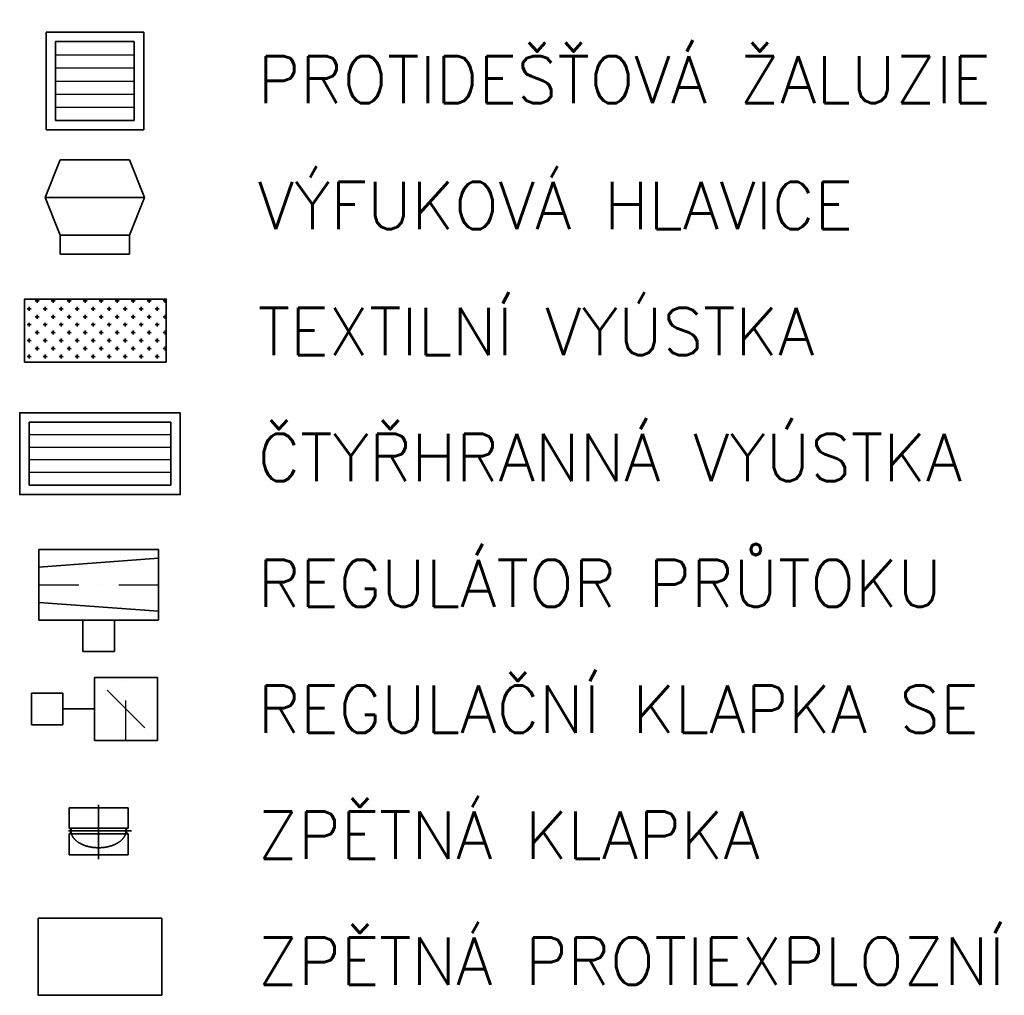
# Model space of a CAD drawing. Header units: millimetres. Extents: x 161070 to 520640, y 9197 to 248394.
# Tile 112 of 137: x 219765 to 222891, y 111106 to 114205. Entities that reach past the tile are written whole.
import ezdxf

# ---------------------------------------------------------------- set-up
doc = ezdxf.new("R2010")
doc.units = ezdxf.units.MM
doc.header["$LTSCALE"] = 10
doc.linetypes.add('DASHDOT', pattern=[25.4, 12.7, -6.35, 0, -6.35])
doc.linetypes.add('DASHED', pattern=[19.05, 12.7, -6.35])
for name, color, linetype, lineweight in [('VZT Odvod', 5, 'Continuous', 35), ('VZT Privod', 6, 'Continuous', 35), ('VZT-Popis1', 1, 'Continuous', 25)]:
    doc.layers.add(name, color=color, linetype=linetype, lineweight=lineweight)
doc.styles.add('SIMPLEX', font='simplex.shx', dxfattribs={"width": 0.8})

# ---------------------------------------------------------------- blocks, each defined once
blk = doc.blocks.new('*U3546')
at = {"color": 0, "linetype": 'ByBlock', "lineweight": -2}
for p, q in [((-155, 155), (-155, -155)), ((-155, 155), (-125, 155)), ((-125, 155), (125, 155)), ((125, 155), (155, 155)), ((155, 155), (155, -155)), ((-125, 125), (-125, -125)), ((-125, 125), (125, 125)), ((125, 125), (125, -125)), ((-125, -125), (125, -125)), ((-155, -155), (-125, -155)), ((-125, -155), (125, -155)), ((125, -155), (155, -155))]:
    blk.add_line(p, q, dxfattribs=at)
at = {"color": 2, "linetype": 'ByBlock', "lineweight": 25}
for p, q in [((-125, 83.3), (125, 83.3)), ((-125, 41.7), (125, 41.7)), ((-125, 0), (125, 0)), ((-125, -41.7), (125, -41.7)), ((-125, -83.3), (125, -83.3))]:
    blk.add_line(p, q, dxfattribs=at)
blk = doc.blocks.new('*U3531')
at = {"color": 0, "linetype": 'ByBlock', "lineweight": -2}
for p, q in [((-450, 600), (-315, 1000)), ((315, 1000), (-315, 1000)), ((450, 600), (315, 1000)), ((-315, 200), (-450, 600)), ((-450, 600), (450, 600)), ((315, 200), (450, 600)), ((-315, 200), (315, 200)), ((-315, 200), (-315, 0)), ((315, 0), (315, 200)), ((-315, 0), (315, 0))]:
    blk.add_line(p, q, dxfattribs=at)
at = {"color": 7, "linetype": 'ByBlock'}
blk.add_line((-315, 0), (-315, 0), dxfattribs=at)
blk = doc.blocks.new('*U3548', base_point=(225, 100))
at = {"color": 0, "linetype": 'ByBlock', "lineweight": -2}
for points in [[(0, 200), (0, 0)], [(0, 200), (450, 200)], [(450, 200), (450, 0)], [(0, 0), (450, 0)]]:
    blk.add_lwpolyline(points, dxfattribs=at)
at = {"color": 2, "linetype": 'ByBlock', "lineweight": 25}
for points in [[(0, 160), (450, 160)], [(0, 120), (450, 120)], [(0, 80), (450, 80)], [(0, 40), (450, 40)]]:
    blk.add_lwpolyline(points, dxfattribs=at)
blk = doc.blocks.new('*U2949', base_point=(0, 190))
at = {"color": 0, "linetype": 'ByBlock', "lineweight": -2}
for p, q in [((-112.5, 380), (-112.5, 0)), ((112.5, 380), (-112.5, 380)), ((-56.25, 380), (-84.375, 0)), ((56.25, 380), (84.375, 0)), ((112.5, 0), (112.5, 380)), ((212.5, 240), (112.5, 240)), ((112.5, 240), (112.5, 140)), ((212.5, 140), (212.5, 240)), ((112.5, 140), (212.5, 140)), ((-112.5, 0), (112.5, 0))]:
    blk.add_line(p, q, dxfattribs=at)
at = {"color": 2, "linetype": 'DASHDOT', "lineweight": 25}
blk.add_line((0, 380), (0, 0), dxfattribs=at)
blk = doc.blocks.new('*U2175', base_point=(200, 100))
at = {"color": 0, "linetype": 'ByBlock', "lineweight": -2}
for p, q in [((150, 300), (50, 300)), ((50, 300), (50, 200)), ((150, 200), (150, 300)), ((50, 200), (100, 200)), ((100, 100), (100, 200)), ((100, 200), (150, 200))]:
    blk.add_line(p, q, dxfattribs=at)
for points in [[(0, 100), (0, -100)], [(200, 100), (0, 100)], [(200, 100), (200, -100)], [(160, 60), (40, -60)], [(200, -100), (0, -100)]]:
    blk.add_lwpolyline(points, dxfattribs=at)
at = {"color": 2, "linetype": 'DASHDOT', "lineweight": 25}
blk.add_lwpolyline([(0, 0), (200, 0)], dxfattribs=at)
blk = doc.blocks.new('*U3549', base_point=(99, 0))
at = {"color": 63, "linetype": 'DASHDOT', "ltscale": 2}
for p, q in [((50, 70), (50, -63.9)), ((-5, 0), (110, 0))]:
    blk.add_line(p, q, dxfattribs=at)
at = {"color": 0, "linetype": 'ByBlock', "lineweight": -2}
for p, q in [((1, 0), (1, 62.5)), ((1, 62.5), (44, 62.5)), ((44, 0), (44, 62.5)), ((56, 62.5), (101, 62.5)), ((56, 0), (56, 62.5)), ((101, 62.5), (101, 0)), ((1, 0), (1, -62.5)), ((44, 0), (44, -62.5)), ((56, 0), (56, -62.5)), ((101, -62.5), (101, 0)), ((1, -62.5), (44, -62.5)), ((56, -62.5), (101, -62.5))]:
    blk.add_line(p, q, dxfattribs=at)
for centre, start, end in [((50, 64.5), 198.7244, 341.2756), ((50, -64.5), 18.7244, 161.2756)]:
    blk.add_arc(centre, 6.34, start, end, dxfattribs=at)
at = {"color": 56, "linetype": 'DASHED', "ltscale": 2}
blk.add_ellipse((50, 0), major_axis=(0, 58.2), ratio=0.613637, start_param=3.023995, end_param=6.404865, dxfattribs=at)
at = {"color": 52, "linetype": 'ByBlock'}
blk.add_point((1, 0), dxfattribs=at)

msp = doc.modelspace()

# ---------------------------------------------------------------- hatches: boundary and pattern name
at = {"layer": 'VZT Privod', "transparency": 33554661}
h = msp.add_hatch(dxfattribs=at)
h.set_pattern_fill('BOURANE_KCE', color=3, scale=20, style=0)
h.set_pattern_definition([(0, (27358.46, -6590.54), (152.4, 152), [12.7, -139.7]), (0, (27358.46, -6641.34), (152.4, 152), [12.7, -139.7]), (0, (27358.46, -6692.14), (152.4, 152), [12.7, -139.7]), (90, (27364.81, -6698.1), (152.4, -5e-14), [12.3081, -899.6919]), (90, (27517.21, -6546.1), (152.4, -5e-14), [12.3081, -899.6919]), (90, (27669.61, -6394.1), (152.4, -5e-14), [12.3081, -899.6919]), (90, (27822.01, -6242.1), (152.4, -5e-14), [12.3081, -899.6919]), (90, (27974.41, -6090.1), (152.4, -5e-14), [12.3081, -899.6919]), (90, (28126.81, -5938.1), (152.4, -5e-14), [12.3081, -899.6919]), (90, (27364.81, -6647.69), (152.4, -5e-14), [12.7, -899.3]), (90, (27517.21, -6495.69), (152.4, -5e-14), [12.7, -899.3]), (90, (27669.61, -6343.69), (152.4, -5e-14), [12.7, -899.3]), (90, (27822.01, -6191.69), (152.4, -5e-14), [12.7, -899.3]), (90, (27974.41, -6039.69), (152.4, -5e-14), [12.7, -899.3]), (90, (28126.81, -5887.69), (152.4, -5e-14), [12.7, -899.3]), (90, (27364.81, -6596.89), (152.4, -5e-14), [12.7, -899.3]), (90, (27517.21, -6444.89), (152.4, -5e-14), [12.7, -899.3]), (90, (27669.61, -6292.89), (152.4, -5e-14), [12.7, -899.3]), (90, (27822.01, -6140.89), (152.4, -5e-14), [12.7, -899.3]), (90, (27974.41, -5988.89), (152.4, -5e-14), [12.7, -899.3]), (90, (28126.81, -5836.89), (152.4, -5e-14), [12.7, -899.3]), (90, (27415.61, -6596.89), (152.4, -5e-14), [12.7, -899.3]), (90, (27568.01, -6444.89), (152.4, -5e-14), [12.7, -899.3]), (90, (27720.41, -6292.89), (152.4, -5e-14), [12.7, -899.3]), (90, (27872.81, -6140.89), (152.4, -5e-14), [12.7, -899.3]), (90, (28025.21, -5988.89), (152.4, -5e-14), [12.7, -899.3]), (90, (28177.61, -5836.89), (152.4, -5e-14), [12.7, -899.3]), (90, (27466.41, -6596.89), (152.4, -5e-14), [12.7, -899.3]), (90, (27618.81, -6444.89), (152.4, -5e-14), [12.7, -899.3]), (90, (27771.21, -6292.89), (152.4, -5e-14), [12.7, -899.3]), (90, (27923.61, -6140.89), (152.4, -5e-14), [12.7, -899.3]), (90, (28076.01, -5988.89), (152.4, -5e-14), [12.7, -899.3]), (90, (28228.41, -5836.89), (152.4, -5e-14), [12.7, -899.3]), (0, (27409.26, -6590.54), (152.4, 152), [12.7, -139.7]), (0, (27460.06, -6590.54), (152.4, 152), [12.7, -139.7]), (0, (27383.86, -6615.94), (152.4, 152), [12.7, -139.7]), (0, (27434.66, -6615.94), (152.4, 152), [12.7, -139.7]), (0, (27409.26, -6641.34), (152.4, 152), [12.7, -139.7]), (0, (27460.06, -6641.34), (152.4, 152), [12.7, -139.7]), (0, (27383.86, -6666.74), (152.4, 152), [12.7, -139.7]), (0, (27434.66, -6666.74), (152.4, 152), [12.7, -139.7]), (0, (27409.26, -6692.14), (152.4, 152), [12.7, -139.7]), (0, (27460.06, -6692.14), (152.4, 152), [12.7, -139.7]), (90, (27390.21, -6673.09), (152.4, -5e-14), [12.7, -899.3]), (90, (27542.61, -6521.09), (152.4, -5e-14), [12.7, -899.3]), (90, (27695.01, -6369.09), (152.4, -5e-14), [12.7, -899.3]), (90, (27847.41, -6217.09), (152.4, -5e-14), [12.7, -899.3]), (90, (27999.81, -6065.09), (152.4, -5e-14), [12.7, -899.3]), (90, (28152.21, -5913.09), (152.4, -5e-14), [12.7, -899.3]), (90, (27390.21, -6622.29), (152.4, -5e-14), [12.7, -899.3]), (90, (27542.61, -6470.29), (152.4, -5e-14), [12.7, -899.3]), (90, (27695.01, -6318.29), (152.4, -5e-14), [12.7, -899.3]), (90, (27847.41, -6166.29), (152.4, -5e-14), [12.7, -899.3]), (90, (27999.81, -6014.29), (152.4, -5e-14), [12.7, -899.3]), (90, (28152.21, -5862.29), (152.4, -5e-14), [12.7, -899.3]), (90, (27415.61, -6698.1), (152.4, -5e-14), [12.3081, -899.6919]), (90, (27568.01, -6546.1), (152.4, -5e-14), [12.3081, -899.6919]), (90, (27720.41, -6394.1), (152.4, -5e-14), [12.3081, -899.6919]), (90, (27872.81, -6242.1), (152.4, -5e-14), [12.3081, -899.6919]), (90, (28025.21, -6090.1), (152.4, -5e-14), [12.3081, -899.6919]), (90, (28177.61, -5938.1), (152.4, -5e-14), [12.3081, -899.6919]), (90, (27415.61, -6647.69), (152.4, -5e-14), [12.7, -899.3]), (90, (27568.01, -6495.69), (152.4, -5e-14), [12.7, -899.3]), (90, (27720.41, -6343.69), (152.4, -5e-14), [12.7, -899.3]), (90, (27872.81, -6191.69), (152.4, -5e-14), [12.7, -899.3]), (90, (28025.21, -6039.69), (152.4, -5e-14), [12.7, -899.3]), (90, (28177.61, -5887.69), (152.4, -5e-14), [12.7, -899.3]), (90, (27441.01, -6673.09), (152.4, -5e-14), [12.7, -899.3]), (90, (27593.41, -6521.09), (152.4, -5e-14), [12.7, -899.3]), (90, (27745.81, -6369.09), (152.4, -5e-14), [12.7, -899.3]), (90, (27898.21, -6217.09), (152.4, -5e-14), [12.7, -899.3]), (90, (28050.61, -6065.09), (152.4, -5e-14), [12.7, -899.3]), (90, (28203.01, -5913.09), (152.4, -5e-14), [12.7, -899.3]), (90, (27441.01, -6622.29), (152.4, -5e-14), [12.7, -899.3]), (90, (27593.41, -6470.29), (152.4, -5e-14), [12.7, -899.3]), (90, (27745.81, -6318.29), (152.4, -5e-14), [12.7, -899.3]), (90, (27898.21, -6166.29), (152.4, -5e-14), [12.7, -899.3]), (90, (28050.61, -6014.29), (152.4, -5e-14), [12.7, -899.3]), (90, (28203.01, -5862.29), (152.4, -5e-14), [12.7, -899.3]), (90, (27466.41, -6698.1), (152.4, -5e-14), [12.3081, -899.6919]), (90, (27618.81, -6546.1), (152.4, -5e-14), [12.3081, -899.6919]), (90, (27771.21, -6394.1), (152.4, -5e-14), [12.3081, -899.6919]), (90, (27923.61, -6242.1), (152.4, -5e-14), [12.3081, -899.6919]), (90, (28076.01, -6090.1), (152.4, -5e-14), [12.3081, -899.6919]), (90, (28228.41, -5938.1), (152.4, -5e-14), [12.3081, -899.6919]), (90, (27466.41, -6647.69), (152.4, -5e-14), [12.7, -899.3]), (90, (27618.81, -6495.69), (152.4, -5e-14), [12.7, -899.3]), (90, (27771.21, -6343.69), (152.4, -5e-14), [12.7, -899.3]), (90, (27923.61, -6191.69), (152.4, -5e-14), [12.7, -899.3]), (90, (28076.01, -6039.69), (152.4, -5e-14), [12.7, -899.3]), (90, (28228.41, -5887.69), (152.4, -5e-14), [12.7, -899.3]), (0, (27383.86, -6565.14), (152.4, 152), [12.7, -139.7]), (0, (27434.66, -6565.14), (152.4, 152), [12.7, -139.7]), (90, (27390.21, -6571.49), (152.4, -5e-14), [12.7, -899.3]), (90, (27542.61, -6419.49), (152.4, -5e-14), [12.7, -899.3]), (90, (27695.01, -6267.49), (152.4, -5e-14), [12.7, -899.3]), (90, (27847.41, -6115.49), (152.4, -5e-14), [12.7, -899.3]), (90, (27999.81, -5963.49), (152.4, -5e-14), [12.7, -899.3]), (90, (28152.21, -5811.49), (152.4, -5e-14), [12.7, -899.3]), (90, (27441.01, -6571.49), (152.4, -5e-14), [12.7, -899.3]), (90, (27593.41, -6419.49), (152.4, -5e-14), [12.7, -899.3]), (90, (27745.81, -6267.49), (152.4, -5e-14), [12.7, -899.3]), (90, (27898.21, -6115.49), (152.4, -5e-14), [12.7, -899.3]), (90, (28050.61, -5963.49), (152.4, -5e-14), [12.7, -899.3]), (90, (28203.01, -5811.49), (152.4, -5e-14), [12.7, -899.3]), (0, (27485.46, -6565.14), (152.4, 152), [12.7, -139.7]), (0, (27485.46, -6615.94), (152.4, 152), [12.7, -139.7]), (0, (27485.46, -6666.74), (152.4, 152), [12.7, -139.7]), (90, (27491.81, -6673.09), (152.4, -5e-14), [12.7, -899.3]), (90, (27644.21, -6521.09), (152.4, -5e-14), [12.7, -899.3]), (90, (27796.61, -6369.09), (152.4, -5e-14), [12.7, -899.3]), (90, (27949.01, -6217.09), (152.4, -5e-14), [12.7, -899.3]), (90, (28101.41, -6065.09), (152.4, -5e-14), [12.7, -899.3]), (90, (28253.81, -5913.09), (152.4, -5e-14), [12.7, -899.3]), (90, (27491.81, -6622.29), (152.4, -5e-14), [12.7, -899.3]), (90, (27644.21, -6470.29), (152.4, -5e-14), [12.7, -899.3]), (90, (27796.61, -6318.29), (152.4, -5e-14), [12.7, -899.3]), (90, (27949.01, -6166.29), (152.4, -5e-14), [12.7, -899.3]), (90, (28101.41, -6014.29), (152.4, -5e-14), [12.7, -899.3]), (90, (28253.81, -5862.29), (152.4, -5e-14), [12.7, -899.3]), (90, (27491.81, -6571.49), (152.4, -5e-14), [12.7, -899.3]), (90, (27644.21, -6419.49), (152.4, -5e-14), [12.7, -899.3]), (90, (27796.61, -6267.49), (152.4, -5e-14), [12.7, -899.3]), (90, (27949.01, -6115.49), (152.4, -5e-14), [12.7, -899.3]), (90, (28101.41, -5963.49), (152.4, -5e-14), [12.7, -899.3]), (90, (28253.81, -5811.49), (152.4, -5e-14), [12.7, -899.3])])
h.paths.add_polyline_path([(219780.4, 113117.1), (220230.2, 113117.1), (220230.5, 113317.1), (219780.7, 113317.1)])

# ---------------------------------------------------------------- linework, layer by layer
at = {"layer": 'VZT Odvod', "color": 2}
msp.add_lwpolyline([(220275.3, 112956.1), (219765.3, 112956.1), (219765.3, 112696.1), (220275.3, 112696.1)], close=True, dxfattribs=at)
at = {"layer": 'VZT Odvod'}
msp.add_lwpolyline([(220216.3, 111105.7), (220216.3, 111350.7), (219824.3, 111350.7), (219824.3, 111105.7)], close=True, dxfattribs=at)
at = {"layer": 'VZT Privod'}
msp.add_lwpolyline([(219780.4, 113117.1), (220230.2, 113117.1), (220230.5, 113317.1), (219780.7, 113317.1)], close=True, dxfattribs=at)

# ---------------------------------------------------------------- block references
at = {"layer": 'VZT Odvod', "xscale": -0.35, "yscale": 0.3, "zscale": 0.4}
msp.add_blockref('*U3531', (220004, 113459.8, 147.6), dxfattribs=at)
at = {"layer": 'VZT Odvod', "color": 2, "xscale": -1}
msp.add_blockref('*U3548', (220020.3, 112826.1), dxfattribs=at)
at = {"layer": 'VZT Odvod', "xscale": -1, "rotation": 89.99999999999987}
msp.add_blockref('*U2949', (220016.2, 112409.8), dxfattribs=at)
at = {"layer": 'VZT Odvod', "rotation": 89.99999999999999}
msp.add_blockref('*U2175', (220002.7, 112115.2), dxfattribs=at)
at = {"layer": 'VZT Odvod', "xscale": 1.5, "yscale": 1.5, "rotation": 270}
msp.add_blockref('*U3549', (220015.6, 111554.6), dxfattribs=at)
at = {"layer": 'VZT Privod', "rotation": 360}
msp.add_blockref('*U3546', (220004, 114009.9, 147.6), dxfattribs=at)

# ---------------------------------------------------------------- texts
at = {"layer": 'VZT-Popis1', "color": 7, "char_height": 150, "attachment_point": 7, "style": 'SIMPLEX'}
for s, insert in [('{\\W1;PROTIDEŠŤOVÁ ŽALUZIE}', (220520.9, 113939.3)), ('{\\W1;VÝFUKOVÁ HLAVICE}', (220520.9, 113539.3)), ('{\\W1;TEXTILNÍ VYÚSTKA}', (220520.9, 113139.3)), ('{\\W1;ČTYŘHRANNÁ VYÚSTKA}', (220520.9, 112739.3)), ('{\\W1;REGULÁTOR PRŮTOKU}', (220520.9, 112339.3)), ('{\\W1;REGULAČNÍ KLAPKA SE SERVOPOHONEM}', (220520.9, 111939.3)), ('{\\W1;ZPĚTNÁ KLAPKA}', (220520.9, 111539.3)), ('{\\W1;ZPĚTNÁ PROTIEXPLOZNÍ KLAPKA}', (220520.9, 111139.3))]:
    msp.add_mtext(s, dxfattribs=dict(at, insert=insert))

doc.saveas('drawing.dxf')
